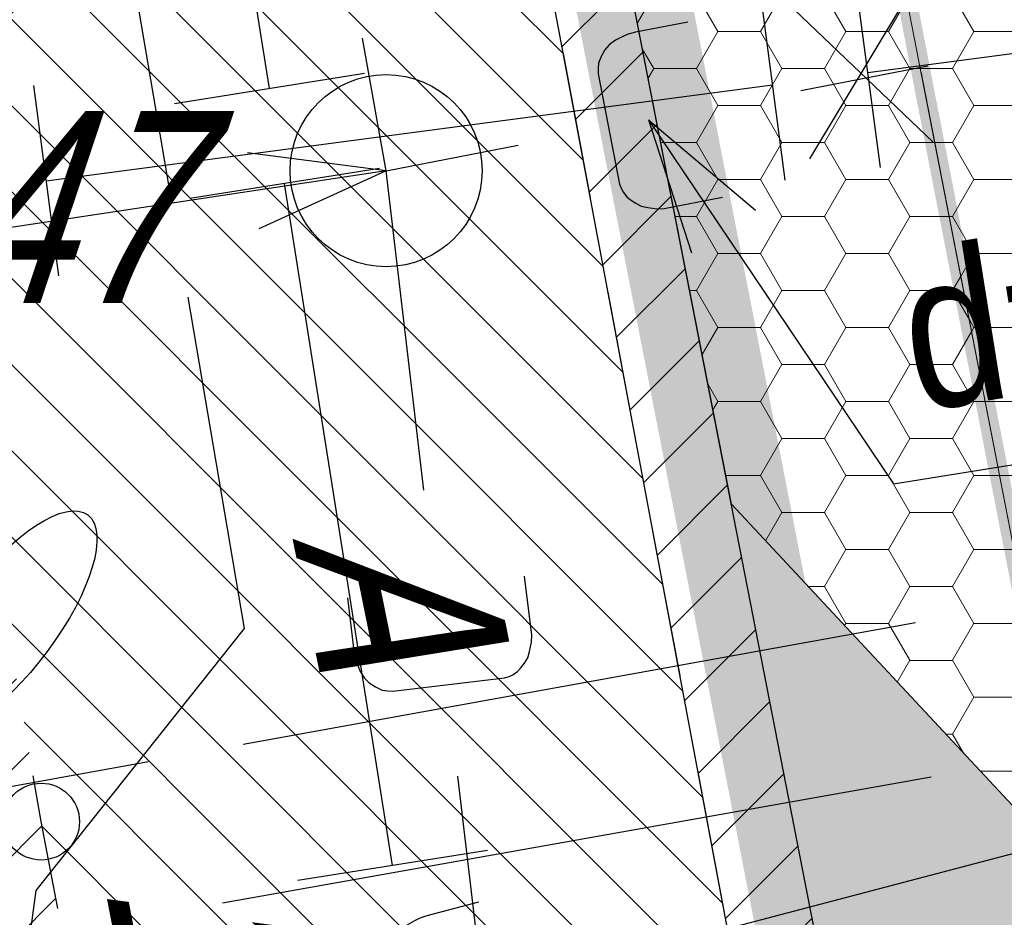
# Model space of a CAD drawing. Header units: millimetres. Extents: x 4385 to 11928, y 17253 to 36963.
# Tile 46 of 256: x 5882.63 to 5887.75, y 18481.12 to 18485.79. Entities that reach past the tile are written whole.
import ezdxf
from ezdxf import colors
from ezdxf.entities.mleader import LeaderData, LeaderLine
from ezdxf.enums import TextEntityAlignment as Align
from ezdxf.math import Vec2, Vec3

# ---------------------------------------------------------------- set-up
doc = ezdxf.new("R2010")
doc.units = ezdxf.units.MM
for name, pattern in [('CENTER', [50.8, 31.75, -6.35, 6.35, -6.35]), ('DASHED', [19.05, 12.7, -6.35]), ('ГП_Ботаническая_1 и 2 этап$0$ACAD_ISO04W100', [30, 24, -3, 0, -3])]:
    doc.linetypes.add(name, pattern=pattern)
for name, color, linetype, lineweight in [('Геоподоснова_34179-21 от 9.08.21$0$Водосток', 7, 'Continuous', 25), ('Геоподоснова_34179-21 от 9.08.21$0$Водосток проектный', 7, 'Continuous', 25), ('Геоподоснова_34179-21 от 9.08.21$0$Газопровод', 7, 'Continuous', 25), ('Геоподоснова_34179-21 от 9.08.21$0$Горизонтали', 7, 'Continuous', 25), ('Геоподоснова_34179-21 от 9.08.21$0$Граница улицы', 7, 'Continuous', 25), ('Геоподоснова_34179-21 от 9.08.21$0$Кабель Мосэнерго', 7, 'Continuous', 25), ('Геоподоснова_34179-21 от 9.08.21$0$Красные линии', 7, 'Continuous', 25), ('Геоподоснова_34179-21 от 9.08.21$0$Отдельно стоящее дерево', 7, 'Continuous', 25), ('ГП_Ботаническая_1 и 2 этап$0$ГП_здан_проект_оси', 50, 'ГП_Ботаническая_1 и 2 этап$0$ACAD_ISO04W100', 15), ('ГП_граница_3_этапа_500', 202, 'Continuous', 15), ('ГП_здан_проект_оси', 50, 'CENTER', 0), ('ГП_тротуары', 210, 'Continuous', 5)]:
    doc.layers.add(name, color=color, linetype=linetype, lineweight=lineweight)
for name, color, linetype, true_color in [('ГП_граница_ГПЗУ_500', 7, 'Continuous', 0x0000f5), ('ГП_дороги_сущ', 7, 'Continuous', 0xd0c5b3), ('ГП_здан_проект_гараж', 7, 'Continuous', 0xcc0000)]:
    doc.layers.add(name, color=color, linetype=linetype, true_color=true_color)
for name, color, linetype, lineweight, true_color, transparency in [('ГП_озел_штриховка_сущ', 7, 'Continuous', 0, 0x829556, 0.6), ('ГП_тротуары_штриховка_сущ', 7, 'Continuous', 0, 0xba8573, 0.6), ('Покр_георешетка_газон_8.2(з)', 7, 'Continuous', 0, 0x394c26, 0.5), ('Покр_озел_9(з)', 7, 'Continuous', 0, 0xc4cfab, 0.5)]:
    doc.layers.add(name, color=color, linetype=linetype, lineweight=lineweight, true_color=true_color, transparency=transparency)
doc.layers.add('ГП_текст этапы', color=7, linetype='Continuous', lineweight=5, true_color=0x000000)
doc.layers.add('Покр_георешетка_газон_8.2(п)', color=7, linetype='Continuous', lineweight=0, true_color=0x394c26)
doc.styles.add('GENERATED_STYLE_1', font='GOTHIC.TTF')
doc.styles.add('Геоподоснова_34179-21 от 9.08.21$0$Style-RUSSIAN_1251', font='RUSSIAN_1251.shx')
doc.styles.add('Геоподоснова_34179-21 от 9.08.21$0$Style-RUSSIAN_1251 I 0.32289', font='RUSSIAN_1251.shx', dxfattribs={"oblique": 18.5})
pattern_1 = [(0, (-5962.5526, -18500.8752), (0.333375, 0.1924741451), [0.22225, -0.4445]), (120, (-5962.5526, -18500.8752), (-0.3333749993, 0.1924741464), [0.22225, -0.4445]), (60, (-5962.5526, -18500.8752), (7e-10, 0.3849482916), [-0.4445, 0.22225])]

# ---------------------------------------------------------------- blocks, each defined once
blk = doc.blocks.new('Геоподоснова_34179-21 от 9.08.21$0$DEREVO_98')
at = {"layer": 'Геоподоснова_34179-21 от 9.08.21$0$Отдельно стоящее дерево', "color": 7, "linetype": 'Continuous', "lineweight": 25, "flags": 128}
blk.add_lwpolyline([(-0.0068, 0.2101), (-0.0075, 0.3931)], dxfattribs=at)
at = {"layer": 'Геоподоснова_34179-21 от 9.08.21$0$Отдельно стоящее дерево', "color": 7, "linetype": 'Continuous', "lineweight": 25}
blk.add_arc((0, 0), 0.21, 0, 360, dxfattribs=at)
blk.add_ellipse((-0.0255, 1.088), major_axis=(-0.0185, 0.695), ratio=0.369829, dxfattribs=at)
blk = doc.blocks.new('Геоподоснова_34179-21 от 9.08.21$0$msdElementTypeLineString_104')
at = {"layer": 'Геоподоснова_34179-21 от 9.08.21$0$Граница улицы', "color": 7, "linetype": 'Continuous', "lineweight": 25, "flags": 128}
blk.add_lwpolyline([(0.8841, 35.8156), (0.7963, 36.2684), (0.7554, 36.5068)], dxfattribs=at)
blk = doc.blocks.new('Геоподоснова_34179-21 от 9.08.21$0$PIKET_353')
at = {"layer": 'Геоподоснова_34179-21 от 9.08.21$0$Горизонтали', "color": 7, "linetype": 'Continuous', "lineweight": 25}
blk.add_arc((0, 0), 0.2, 0, 360, dxfattribs=at)
blk = doc.blocks.new('Геоподоснова_34179-21 от 9.08.21$0$msdElementTypeLineString_106')
at = {"layer": 'Геоподоснова_34179-21 от 9.08.21$0$Граница улицы', "color": 7, "linetype": 'Continuous', "lineweight": 25}
for p, q in [((3.5142, 5.5832), (3.6553, 4.8315)), ((3.7475, 4.3401), (3.8886, 3.5884)), ((3.9808, 3.0969), (4.1219, 2.3452)), ((4.2141, 1.8538), (4.3552, 1.1021))]:
    blk.add_line(p, q, dxfattribs=at)
blk = doc.blocks.new('Геоподоснова_34179-21 от 9.08.21$0$msdElementTypeLineString_171')
at = {"layer": 'Геоподоснова_34179-21 от 9.08.21$0$Газопровод', "color": 16, "linetype": 'Continuous', "lineweight": 25}
for p, q in [((1.1475, 43.2816), (0.1598, 43.1249)), ((1.2258, 42.7877), (0.2381, 42.6311)), ((1.2949, 39.1594), (0.7319, 42.7094)), ((1.7888, 39.2377), (0.8011, 39.0811))]:
    blk.add_line(p, q, dxfattribs=at)
at = {"layer": 'Геоподоснова_34179-21 от 9.08.21$0$Газопровод', "color": 16, "linetype": 'Continuous', "lineweight": 25, "flags": 128}
blk.add_lwpolyline([(0.6536, 43.2032), (0.5, 44.172), (3.0818, 44.5778)], dxfattribs=at)
blk = doc.blocks.new('Геоподоснова_34179-21 от 9.08.21$0$msdElementTypeMultiLine_20')
at = {"layer": 'Геоподоснова_34179-21 от 9.08.21$0$Газопровод', "color": 16, "linetype": 'Continuous', "lineweight": 25}
blk.add_blockref('Геоподоснова_34179-21 от 9.08.21$0$msdElementTypeLineString_171', (0, 0), dxfattribs=at)
blk = doc.blocks.new('Геоподоснова_34179-21 от 9.08.21$0$msdElementTypeLineString_179')
at = {"layer": 'Геоподоснова_34179-21 от 9.08.21$0$Газопровод', "color": 1, "linetype": 'Continuous', "lineweight": 25}
for p, q in [((7.283, 1.6928), (6.7687, 0.8352)), ((6.6884, 1.6124), (7.4128, 0.9221))]:
    blk.add_line(p, q, dxfattribs=at)
blk = doc.blocks.new('Геоподоснова_34179-21 от 9.08.21$0$msdElementTypeLineString_180')
at = {"layer": 'Геоподоснова_34179-21 от 9.08.21$0$Газопровод', "color": 16, "linetype": 'Continuous', "lineweight": 25}
for p, q in [((7.2307, 0.8831), (7.1, 1.8745)), ((6.735, 0.8177), (6.6043, 1.8091)), ((2.9524, 0.319), (2.8217, 1.3104)), ((2.887, 0.8147), (6.6696, 1.3134))]:
    blk.add_line(p, q, dxfattribs=at)
at = {"layer": 'Геоподоснова_34179-21 от 9.08.21$0$Газопровод', "color": 16, "linetype": 'Continuous', "lineweight": 25, "flags": 128}
blk.add_lwpolyline([(7.1653, 1.3788), (8.851, 1.601), (9.0568, 1.627)], dxfattribs=at)
blk = doc.blocks.new('Геоподоснова_34179-21 от 9.08.21$0$msdElementTypeMultiLine_27')
at = {"layer": 'Геоподоснова_34179-21 от 9.08.21$0$Газопровод', "color": 16, "linetype": 'Continuous', "lineweight": 25}
blk.add_blockref('Геоподоснова_34179-21 от 9.08.21$0$msdElementTypeLineString_180', (0, 0), dxfattribs=at)
at = {"layer": 'Геоподоснова_34179-21 от 9.08.21$0$Газопровод', "color": 1, "linetype": 'Continuous', "lineweight": 25}
blk.add_blockref('Геоподоснова_34179-21 от 9.08.21$0$msdElementTypeLineString_179', (0.093, 0.093), dxfattribs=at)
blk = doc.blocks.new('Геоподоснова_34179-21 от 9.08.21$0$msdElementTypeLineString_185')
at = {"layer": 'Геоподоснова_34179-21 от 9.08.21$0$Водосток', "color": 30, "linetype": 'Continuous', "lineweight": 25}
blk.add_line((5.5989, 1.4696), (9.747, 2.5583), dxfattribs=at)
blk = doc.blocks.new('Геоподоснова_34179-21 от 9.08.21$0$msdElementTypeMultiLine_30')
at = {"layer": 'Геоподоснова_34179-21 от 9.08.21$0$Водосток', "color": 30, "linetype": 'Continuous', "lineweight": 25, "flags": 128}
blk.add_lwpolyline([(5.455, 2.253), (5.1865, 2.1825), (5.1493, 2.1704), (5.1222, 2.1562), (5.0852, 2.1346), (5.0543, 2.1075), (5.0329, 2.0806), (5.0161, 2.0453), (5.0043, 2.009), (5.0046, 1.9806), (5.0072, 1.9528), (5.1557, 1.387), (5.1665, 1.3638), (5.1784, 1.3456), (5.1981, 1.3247), (5.2183, 1.311), (5.2463, 1.2946), (5.276, 1.2811), (5.3106, 1.2759), (5.359, 1.272), (5.3957, 1.2769), (5.6953, 1.3555)], dxfattribs=at)
at = {"layer": 'Геоподоснова_34179-21 от 9.08.21$0$Водосток', "color": 30, "linetype": 'Continuous', "lineweight": 25}
blk.add_blockref('Геоподоснова_34179-21 от 9.08.21$0$msdElementTypeLineString_185', (0.467, 0.467), dxfattribs=at)
blk = doc.blocks.new('Геоподоснова_34179-21 от 9.08.21$0$KOLOD_81')
at = {"layer": 'Геоподоснова_34179-21 от 9.08.21$0$Водосток проектный', "color": 7, "linetype": 'Continuous', "lineweight": 25}
blk.add_arc((0, 0), 0.5, 0, 360, dxfattribs=at)
blk = doc.blocks.new('Геоподоснова_34179-21 от 9.08.21$0$msdElementTypeLineString_879')
at = {"layer": 'Геоподоснова_34179-21 от 9.08.21$0$Водосток проектный', "color": 7, "linetype": 'Continuous', "lineweight": 25}
for p, q in [((2.8898, 41.0652), (2.7673, 41.7544)), ((3.087, 39.4027), (2.8898, 41.0652)), ((3.4609, 36.2508), (3.2637, 37.9132))]:
    blk.add_line(p, q, dxfattribs=at)
blk = doc.blocks.new('Геоподоснова_34179-21 от 9.08.21$0$msdElementTypeLineString_880')
at = {"layer": 'Геоподоснова_34179-21 от 9.08.21$0$Водосток проектный', "color": 7, "linetype": 'Continuous', "lineweight": 25, "flags": 128}
blk.add_lwpolyline([(3.1562, 39.3084), (3.1889, 39.0327), (3.1958, 38.9942), (3.2061, 38.9654), (3.2224, 38.9258), (3.2449, 38.8915), (3.2687, 38.8666), (3.3013, 38.845), (3.3356, 38.8283), (3.3637, 38.8247), (3.3916, 38.8234), (3.9725, 38.8923), (3.997, 38.8998), (4.0167, 38.9091), (4.0402, 38.9257), (4.0565, 38.9438), (4.0766, 38.9693), (4.0941, 38.9968), (4.104, 39.0303), (4.1145, 39.0778), (4.1148, 39.1148), (4.0783, 39.4224)], dxfattribs=at)
blk = doc.blocks.new('Геоподоснова_34179-21 от 9.08.21$0$msdElementTypeMultiLine_541')
at = {"layer": 'Геоподоснова_34179-21 от 9.08.21$0$Водосток проектный', "color": 7, "linetype": 'Continuous', "lineweight": 25}
for name, p in [('Геоподоснова_34179-21 от 9.08.21$0$msdElementTypeLineString_880', (0, 0)), ('Геоподоснова_34179-21 от 9.08.21$0$msdElementTypeLineString_879', (0.467, 0.467))]:
    blk.add_blockref(name, p, dxfattribs=at)
blk = doc.blocks.new('Геоподоснова_34179-21 от 9.08.21$0$msdElementTypeLineString_882')
at = {"layer": 'Геоподоснова_34179-21 от 9.08.21$0$Водосток проектный', "color": 7, "linetype": 'Continuous', "lineweight": 25}
for p, q in [((2.1609, 0.4176), (2.8209, 0.5451)), ((0.0008, 0.0002), (0.6881, 0.133))]:
    blk.add_line(p, q, dxfattribs=at)
blk = doc.blocks.new('Геоподоснова_34179-21 от 9.08.21$0$msdElementTypeMultiLine_543')
at = {"layer": 'Геоподоснова_34179-21 от 9.08.21$0$Водосток проектный', "color": 7, "linetype": 'Continuous', "lineweight": 25, "flags": 128}
blk.add_lwpolyline([(2.039, 1.2405), (1.7665, 1.1878), (1.7286, 1.1782), (1.7006, 1.1658), (1.6623, 1.1467), (1.6297, 1.1217), (1.6066, 1.0962), (1.5875, 1.0621), (1.5733, 1.0267), (1.5717, 0.9983), (1.5725, 0.9704), (1.6834, 0.3961), (1.6927, 0.3722), (1.7034, 0.3532), (1.7217, 0.331), (1.741, 0.3161), (1.7678, 0.2979), (1.7965, 0.2824), (1.8307, 0.275), (1.8788, 0.2679), (1.9157, 0.2704), (2.2198, 0.3292)], dxfattribs=at)
at = {"layer": 'Геоподоснова_34179-21 от 9.08.21$0$Водосток проектный', "color": 7, "linetype": 'Continuous', "lineweight": 25}
blk.add_blockref('Геоподоснова_34179-21 от 9.08.21$0$msdElementTypeLineString_882', (0.467, 0.467), dxfattribs=at)
blk = doc.blocks.new('Геоподоснова_34179-21 от 9.08.21$0$DIMTXT_261')
at = {"layer": 'Геоподоснова_34179-21 от 9.08.21$0$Водосток проектный', "color": 7, "linetype": 'Continuous', "lineweight": 25}
for q in [(-0.722, 0.0932), (-0.6623, -0.3023)]:
    blk.add_line((0, 0), q, dxfattribs=at)
at = {"layer": 'Геоподоснова_34179-21 от 9.08.21$0$Водосток проектный', "color": 7, "linetype": 'Continuous', "lineweight": 25, "flags": 128}
blk.add_lwpolyline([(0, 0), (-12.0095, -1.8134), (-18.9608, -3.1793)], dxfattribs=at)
blk = doc.blocks.new('Геоподоснова_34179-21 от 9.08.21$0$DIMTXT_273')
at = {"layer": 'Геоподоснова_34179-21 от 9.08.21$0$Водосток проектный', "color": 7, "linetype": 'Continuous', "lineweight": 25}
for q in [(0.2253, -0.6923), (0.557, -0.4688)]:
    blk.add_line((0, 0), q, dxfattribs=at)
at = {"layer": 'Геоподоснова_34179-21 от 9.08.21$0$Водосток проектный', "color": 7, "linetype": 'Continuous', "lineweight": 25, "flags": 128}
blk.add_lwpolyline([(0, 0), (1.2759, -1.8936), (7.8605, -0.8363)], dxfattribs=at)
at = {"layer": 'Геоподоснова_34179-21 от 9.08.21$0$Водосток проектный', "color": 7, "linetype": 'Continuous', "lineweight": 25, "style": 'Геоподоснова_34179-21 от 9.08.21$0$Style-RUSSIAN_1251', "width": 0.875}
blk.add_text('d=200пп. пр.', height=0.8, rotation=9.1218, dxfattribs=at).set_placement((1.2664, -0.7304), align=Align.TOP_LEFT)
blk = doc.blocks.new('Геоподоснова_34179-21 от 9.08.21$0$msdElementTypeLineString_923')
at = {"layer": 'Геоподоснова_34179-21 от 9.08.21$0$Красные линии', "linetype": 'Continuous', "lineweight": 25}
blk.add_hatch(color=1, dxfattribs=at).paths.add_polyline_path([(40.7648, 55.0683), (40.1903, 58.0128), (40.4357, 58.0607), (41.0102, 55.1162)])
blk = doc.blocks.new('Геоподоснова_34179-21 от 9.08.21$0$msdElementTypeLineString_927')
at = {"layer": 'Геоподоснова_34179-21 от 9.08.21$0$Красные линии', "linetype": 'Continuous', "lineweight": 25}
for points in [[(40.0259, 38.3688), (39.8344, 39.3503), (40.0798, 39.3982), (40.2713, 38.4167)], [(40.2174, 37.3873), (40.0259, 38.3688), (40.2713, 38.4167), (40.4628, 37.4352)], [(40.4089, 36.4058), (40.2174, 37.3873), (40.4628, 37.4352), (40.6543, 36.4537)], [(40.6004, 35.4243), (40.4089, 36.4058), (40.6543, 36.4537), (40.8458, 35.4722)], [(40.7919, 34.4428), (40.6004, 35.4243), (40.8458, 35.4722), (41.0373, 34.4907)], [(40.9834, 33.4613), (40.7919, 34.4428), (41.0373, 34.4907), (41.2288, 33.5092)]]:
    blk.add_hatch(color=1, dxfattribs=at).paths.add_polyline_path(points)
blk = doc.blocks.new('Геоподоснова_34179-21 от 9.08.21')
at = {"layer": 'Геоподоснова_34179-21 от 9.08.21$0$Кабель Мосэнерго', "color": 10, "linetype": 'Continuous', "lineweight": 25}
for p, q in [((5883.4194, 18484.8379), (5883.211, 18486.059)), ((5883.798, 18482.62), (5883.5036, 18484.3451)), ((5887.2913, 18482.6501), (5883.7898, 18482.0158)), ((5882.713, 18481.257), (5883.798, 18482.62)), ((5887.3725, 18481.8464), (5883.6822, 18481.1901)), ((5882.628, 18480.647), (5882.713, 18481.257))]:
    blk.add_line(p, q, dxfattribs=at)
at = {"layer": 'Геоподоснова_34179-21 от 9.08.21$0$Кабель Мосэнерго', "color": 10, "linetype": 'Continuous', "lineweight": 25, "flags": 128}
blk.add_lwpolyline([(5883.2978, 18481.9266), (5882.069, 18481.704), (5881.521, 18481.841), (5881.1724, 18483.5507)], dxfattribs=at)
at = {"layer": 'Геоподоснова_34179-21 от 9.08.21$0$Водосток', "color": 30, "linetype": 'Continuous', "lineweight": 25}
blk.add_blockref('Геоподоснова_34179-21 от 9.08.21$0$msdElementTypeMultiLine_30', (5879.561, 18478.943), dxfattribs=at)
at = {"layer": 'Геоподоснова_34179-21 от 9.08.21$0$Водосток проектный', "color": 7, "linetype": 'Continuous', "lineweight": 25}
for name, p in [('Геоподоснова_34179-21 от 9.08.21$0$msdElementTypeMultiLine_541', (5881.178, 18443.471)), ('Геоподоснова_34179-21 от 9.08.21$0$msdElementTypeMultiLine_543', (5884.067, 18484.536)), ('Геоподоснова_34179-21 от 9.08.21$0$KOLOD_81', (5884.5348, 18485.0032)), ('Геоподоснова_34179-21 от 9.08.21$0$DIMTXT_273', (5885.9004, 18485.267)), ('Геоподоснова_34179-21 от 9.08.21$0$DIMTXT_261', (5884.5348, 18485.0032))]:
    blk.add_blockref(name, p, dxfattribs=at)
at = {"layer": 'Геоподоснова_34179-21 от 9.08.21$0$Газопровод', "color": 1, "linetype": 'Continuous', "lineweight": 25}
for name, p in [('Геоподоснова_34179-21 от 9.08.21$0$msdElementTypeMultiLine_20', (5883.274, 18442.227)), ('Геоподоснова_34179-21 от 9.08.21$0$msdElementTypeMultiLine_27', (5879.878, 18484.136))]:
    blk.add_blockref(name, p, dxfattribs=at)
at = {"layer": 'Геоподоснова_34179-21 от 9.08.21$0$Горизонтали', "color": 7, "linetype": 'Continuous', "lineweight": 25}
blk.add_blockref('Геоподоснова_34179-21 от 9.08.21$0$PIKET_353', (5882.7383, 18481.6154), dxfattribs=at)
at = {"layer": 'Геоподоснова_34179-21 от 9.08.21$0$Граница улицы', "color": 7, "linetype": 'Continuous', "lineweight": 25}
for name, p in [('Геоподоснова_34179-21 от 9.08.21$0$msdElementTypeLineString_106', (5881.942, 18480.03)), ('Геоподоснова_34179-21 от 9.08.21$0$msdElementTypeLineString_104', (5881.942, 18445.347))]:
    blk.add_blockref(name, p, dxfattribs=at)
at = {"layer": 'Геоподоснова_34179-21 от 9.08.21$0$Красные линии', "color": 1, "linetype": 'Continuous', "lineweight": 25}
for name, p in [('Геоподоснова_34179-21 от 9.08.21$0$msdElementTypeLineString_927', (5845.715, 18447.295)), ('Геоподоснова_34179-21 от 9.08.21$0$msdElementTypeLineString_923', (5845.715, 18426.809))]:
    blk.add_blockref(name, p, dxfattribs=at)
at = {"layer": 'Геоподоснова_34179-21 от 9.08.21$0$Отдельно стоящее дерево', "color": 7, "linetype": 'Continuous', "lineweight": 25, "rotation": 321.6603277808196}
blk.add_blockref('Геоподоснова_34179-21 от 9.08.21$0$DEREVO_98', (5881.91, 18481.786), dxfattribs=at)
at = {"layer": 'Геоподоснова_34179-21 от 9.08.21$0$Горизонтали', "color": 7, "linetype": 'Continuous', "lineweight": 25, "style": 'Геоподоснова_34179-21 от 9.08.21$0$Style-RUSSIAN_1251 I 0.32289', "oblique": 18.5, "width": 0.799996}
blk.add_text('162.47', height=1, dxfattribs=at).set_placement((5880.1913, 18484.3138))
blk.add_text('162.34', height=1, rotation=280.936, dxfattribs=at).set_placement((5883.066, 18481.2924))
at = {"layer": 'Геоподоснова_34179-21 от 9.08.21$0$Граница улицы', "color": 7, "linetype": 'Continuous', "lineweight": 25, "style": 'Геоподоснова_34179-21 от 9.08.21$0$Style-RUSSIAN_1251 I 0.32289', "oblique": 18.5, "width": 0.799996}
blk.add_text('А', height=1, rotation=281.4543, dxfattribs=at).set_placement((5884.047, 18483.09))
blk = doc.blocks.new('ГП_Ботаническая_1 и 2 этап')
at = {"layer": 'ГП_Ботаническая_1 и 2 этап$0$ГП_здан_проект_оси'}
blk.add_line((5850.5092, 18674.8041), (5898.1459, 18429.8487), dxfattribs=at)
blk = doc.blocks.new('Покр')
at = {"layer": 'Покр_георешетка_газон_8.2(з)'}
h = blk.add_hatch(dxfattribs=at)
h.set_pattern_fill('HONEY', color=256, scale=0.07)
h.set_pattern_definition(pattern_1)
h.paths.add_polyline_path([(-74.4116, -19.5468), (-76.22, -17.608), (-77.9929, -8.523), (-76.1823, -10.4643)])
at = {"layer": 'Покр_георешетка_газон_8.2(п)'}
h = blk.add_hatch(dxfattribs=at)
h.set_pattern_fill('HONEY', color=256, scale=0.07)
h.set_pattern_definition(pattern_1)
h.paths.add_polyline_path([(-76.1823, -10.4643), (-74.4116, -19.5468), (-67.7092, -26.7331), (-69.4989, -17.63)])
at = {"layer": 'Покр_озел_9(з)'}
h = blk.add_hatch(color=256, dxfattribs=at)
h.dxf.hatch_style = 1
h.paths.add_polyline_path([(-50.8026, -47.9389), (-60.1248, -49.7578), (-59.7588, -51.6195), (-49.4413, -49.6072), (-49.3372, -49.5101)])
h.paths.add_polyline_path([(-63.0689, -50.3344), (-68.2303, -51.3343), (-74.4116, -19.5468), (-76.22, -17.608), (-69.2174, -53.4601), (-62.7035, -52.1926)])

msp = doc.modelspace()

# ---------------------------------------------------------------- linework, layer by layer
at = {"layer": 'ГП_тротуары'}
for q in [(5884.7823, 18491.2119), (5894.8434, 18474.1421)]:
    msp.add_line((5886.3326, 18483.2672), q, dxfattribs=at)

# ---------------------------------------------------------------- block references
msp.add_blockref('Покр', (5962.5526, 18500.8752))

# ---------------------------------------------------------------- next in the draw order: block references
msp.add_blockref('ГП_Ботаническая_1 и 2 этап', (0, 0))

# ---------------------------------------------------------------- next in the draw order: hatches: boundary and pattern name
at = {"layer": 'ГП_озел_штриховка_сущ'}
h = msp.add_hatch(dxfattribs=at)
h.set_pattern_fill('ANSI31', color=256, scale=0.1)
h.paths.add_polyline_path([(5902.5841, 18448.0458), (5903.8056, 18441.8214), (5922.6065, 18445.5107), (5934.6951, 18448.0265), (5951.702, 18451.333), (5954.1827, 18451.8153), (5952.9348, 18458.0908)])
edge = h.paths.add_edge_path()
edge.add_line((5900.2096, 18448.7517), (5901.643, 18441.364))
edge.add_line((5901.643, 18441.364), (5896.2222, 18440.1367))
edge.add_arc((5895.7806, 18442.0873), 2, 190.8754, 282.7575, ccw=False)
edge.add_line((5893.8165, 18441.7099), (5886.891, 18477.757))
edge.add_line((5886.891, 18477.757), (5887.39, 18477.8487))
edge.add_line((5887.39, 18477.8487), (5893.33, 18447.41))
edge.add_line((5893.33, 18447.41), (5900.2096, 18448.7517))
edge = h.paths.add_edge_path()
edge.add_line((5882.8443, 18445.3476), (5889.4819, 18446.8514))
edge.add_line((5889.4819, 18446.8514), (5885.7032, 18466.3115))
edge.add_line((5885.7032, 18466.3115), (5882.7383, 18481.6154))
edge.add_line((5882.7383, 18481.6154), (5881.9423, 18486.2502))
edge.add_arc((5883.2604, 18479.3486), 7.0264, 100.81231, 190.67739)
edge.add_line((5876.3556, 18478.0467), (5880.6945, 18455.5913))
edge.add_line((5880.6945, 18455.5913), (5882.8443, 18445.3476))
h.paths.add_polyline_path([(6035.0237, 18508.0269), (6039.2132, 18503.5739), (6057.801, 18521.457), (6053.7946, 18525.6736)])
h.paths.add_polyline_path([(6033.0608, 18497.6547), (6028.8217, 18502.1963), (6016.6116, 18490.7174), (6020.9013, 18485.9562)])
h = msp.add_hatch(dxfattribs=at)
h.set_pattern_fill('ANSI31', color=256, scale=0.1)
h.paths.add_polyline_path([(5886.504, 18480.03), (5886.9475, 18480.1165), (5885.6015, 18487.0136), (5885.2069, 18486.9395)])
at = {"layer": 'ГП_тротуары_штриховка_сущ'}
h = msp.add_hatch(dxfattribs=at)
h.set_pattern_fill('ANSI31', color=256, scale=0.1, angle=90)
edge = h.paths.add_edge_path()
edge.add_line((5886.891, 18477.757), (5887.39, 18477.8487))
edge.add_line((5887.39, 18477.8487), (5886.9475, 18480.1165))
edge.add_line((5886.9475, 18480.1165), (5886.504, 18480.03))
edge.add_line((5886.504, 18480.03), (5885.2161, 18486.8906))
edge.add_line((5885.2161, 18486.8906), (5882.6187, 18486.4101))
edge.add_line((5882.6187, 18486.4101), (5881.9432, 18486.2446))
edge.add_line((5881.9432, 18486.2446), (5882.7383, 18481.6154))
edge.add_line((5882.7383, 18481.6154), (5885.7032, 18466.3115))
edge.add_line((5885.7032, 18466.3115), (5889.4819, 18446.8514))
edge.add_line((5889.4819, 18446.8514), (5882.8443, 18445.3476))
edge.add_line((5882.8443, 18445.3476), (5882.9529, 18444.8002))
edge.add_arc((5892.7617, 18446.7466), 10, 191.22368, 248.71592)
edge.add_arc((5892.7617, 18446.7466), 10, 248.71592, 258.56413)
edge.add_arc((5892.7719, 18446.9399), 10.1915, 258.7229, 283.84892)
edge.add_line((5895.2114, 18437.0446), (5904.9284, 18439.1294))
edge.add_arc((6024.7411, 17851.6914), 599.5319, 100.6706053, 101.5278222, ccw=False)
edge.add_line((5913.7303, 18440.8562), (5913.8066, 18440.8712))
edge.add_line((5913.8066, 18440.8712), (5923.7672, 18442.8826))
edge.add_line((5923.7672, 18442.8826), (5930.571, 18444.1801))
edge.add_line((5930.571, 18444.1801), (5947.6582, 18447.5527))
edge.add_line((5947.6582, 18447.5527), (5953.962, 18448.809))
edge.add_arc((5951.6261, 18456.7008), 8.2302, 286.48822, 295.94811)
edge.add_arc((5952.4823, 18455.2746), 6.5748, 294.67692, 308.80871)
edge.add_arc((5953.728, 18453.9668), 4.7774, 306.9967, 311.3936)
edge.add_arc((5956.2052, 18451.3949), 1.2202, 303.9637, 321.1614)
edge.add_arc((5955.7164, 18451.6481), 1.7632, 324.7172, 340.5192)
edge.add_arc((5956.2052, 18451.3949), 1.2202, 344.075, 360.1682)
edge.add_arc((5945.9344, 18451.3648), 11.4911, 0.16819, 12.09667)
edge.add_line((5957.1704, 18453.7729), (5956.453, 18457.12))
edge.add_line((5956.453, 18457.12), (5976.513, 18463.101))
edge.add_line((5976.513, 18463.101), (5978.9335, 18464.1052))
edge.add_line((5978.9335, 18464.1052), (5900.2096, 18448.7517))
edge.add_line((5900.2096, 18448.7517), (5901.643, 18441.364))
edge.add_line((5901.643, 18441.364), (5896.2222, 18440.1367))
edge.add_arc((5895.7806, 18442.0873), 2, 190.8754, 282.7575, ccw=False)
edge.add_line((5893.8165, 18441.7099), (5886.891, 18477.757))
h.paths.add_polyline_path([(5922.6065, 18445.5107), (5903.8056, 18441.8214), (5902.5841, 18448.0458), (5952.9348, 18458.0908), (5954.1827, 18451.8153), (5951.702, 18451.333), (5934.6951, 18448.0265)], flags=16)
edge = h.paths.add_edge_path()
edge.add_line((6028.4873, 18489.5799), (6025.8995, 18490.739))
edge.add_line((6025.8995, 18490.739), (6025.883, 18490.749))
edge.add_line((6025.883, 18490.749), (6020.9013, 18485.9562))
edge.add_line((6020.9013, 18485.9562), (6016.6116, 18490.7174))
edge.add_line((6016.6116, 18490.7174), (6020.557, 18494.4265))
edge.add_line((6020.557, 18494.4265), (6028.8265, 18502.2007))
edge.add_line((6028.8265, 18502.2007), (6028.1079, 18502.9717))
edge.add_line((6028.1079, 18502.9717), (6028.1, 18502.9801))
edge.add_line((6028.1, 18502.9801), (5997.6703, 18474.4271))
edge.add_line((5997.6703, 18474.4271), (5998.1583, 18473.9056))
edge.add_line((5998.1583, 18473.9056), (6001.253, 18475.867))
edge.add_line((6001.253, 18475.867), (6015.7142, 18487.6931))
edge.add_line((6015.7142, 18487.6931), (6020.3566, 18483.9576))
edge.add_arc((6021.3712, 18485.5), 1.8462, 236.6642, 311.6895)
edge.add_arc((6005.6131, 18505.3265), 27.1695, 308.69579, 315.15269)
edge.add_line((6024.876, 18486.166), (6028.4873, 18489.5799))

# ---------------------------------------------------------------- next in the draw order: linework, layer by layer
at = {"layer": 'ГП_граница_3_этапа_500', "const_width": 0.3}
msp.add_lwpolyline([(6059.56, 18532.5), (6027.3143, 18567.0681), (6002.7793, 18544.1688), (6003.5846, 18543.3047), (6005.1044, 18541.6701), (5997.569, 18534.6426), (5957.8092, 18577.5336), (5913.6125, 18536.3219), (5912.637, 18537.368), (5881.4501, 18508.2874), (5893.33, 18447.41), (5988.7, 18466.01), (5992.4735, 18469.5508), (5994.4653, 18471.4197), (5997.6705, 18474.4273), (6011.2722, 18487.1901), (6028.0945, 18502.975)], close=True, dxfattribs=at)
at = {"layer": 'ГП_граница_ГПЗУ_500', "const_width": 0.6}
msp.add_lwpolyline([(5908.35, 18693.62), (6021.68, 18572.86), (6059.56, 18532.5), (5988.7, 18466.01), (5893.33, 18447.41), (5866.96, 18582.54), (5865.98, 18582.35), (5863.92, 18593.17), (5864.85, 18593.36), (5851.03, 18664.19), (5868.97, 18667.79), (5895.42, 18681.33), (5908.35, 18693.62)], dxfattribs=at)
at = {"layer": 'ГП_дороги_сущ'}
msp.add_lwpolyline([(5886.504, 18480.03), (5886.9475, 18480.1165), (5885.6015, 18487.0136), (5885.2069, 18486.9395)], close=True, dxfattribs=at)
at = {"layer": 'ГП_здан_проект_гараж', "linetype": 'DASHED', "ltscale": 0.09, "const_width": 0.1}
msp.add_lwpolyline([(5882.6908, 18509.3211), (5912.5151, 18537.1375), (5913.4564, 18536.1283), (5957.7362, 18577.4272), (5997.6437, 18534.6392), (6005.421, 18541.8929), (6003.1668, 18544.3098), (6020.6082, 18560.577), (6051.6079, 18527.3397), (6022.3781, 18500.0777), (6020.5024, 18502.0887), (5982.5544, 18466.6954), (5894.3173, 18449.5359)], close=True, dxfattribs=at)
at = {"layer": 'ГП_здан_проект_оси', "ltscale": 0.1}
msp.add_line((5881.5017, 18515.4361), (5895.0406, 18445.8167), dxfattribs=at)

# ---------------------------------------------------------------- next in the draw order: block references
msp.add_blockref('Геоподоснова_34179-21 от 9.08.21', (0, 0))

# ---------------------------------------------------------------- next in the draw order: leaders
at = {"layer": 'ГП_текст этапы'}
ml = msp.add_multileader_mtext('Standard', dxfattribs=at)
ml.set_content('{\\C28;\\c855309;3 этап строительства}', color=256, style='GENERATED_STYLE_1')
ml.set_leader_properties()
ml.build(insert=Vec2(0, 0))
ml.multileader.update_dxf_attribs({"text_right_attachment_type": 6, "dogleg_length": 0.36, "arrow_head_size": 1})
ctx = ml.context
ctx.base_point, ctx.char_height, ctx.arrow_head_size, ctx.plane_origin, ctx.plane_x_axis, ctx.plane_y_axis = Vec3(5863.2892, 18469.123), 1.5, 1, Vec3(5889.3062, 18492.1111), Vec3(0.731354, 0.681998), Vec3(-0.681998, 0.731354)
ctx.right_attachment, ctx.text_align_type = 6, 2
notes = []
notes.append((ctx, [(1, (1, 1, 0), (5879.4236, 18482.8656), (-0.731354, -0.681998), 2.36, [(0, [(5889.3062, 18492.1111)], 0, [])])]))
ctx.mtext.insert, ctx.mtext.text_direction, ctx.mtext.rotation, ctx.mtext.width, ctx.mtext.alignment, ctx.mtext.flow_direction = Vec3(5874.9351, 18481.2859), Vec3(0.731354, 0.681998), 0.750492, 14.810715, 3, 5
ctx.mtext.has_bg_fill, ctx.mtext.bg_color, ctx.mtext.bg_scale_factor, ctx.mtext.bg_transparency, ctx.mtext.use_window_bg_color = 1, -1073741824, 1, 0, 1
for ctx, leaders in notes:
    for number, flags, end, landing, length, lines in leaders:
        leader = LeaderData()
        leader.index, (leader.has_last_leader_line, leader.has_dogleg_vector, leader.attachment_direction) = number, flags
        leader.last_leader_point, leader.dogleg_vector, leader.dogleg_length = Vec3(end), Vec3(landing), length
        for number, points, colour, breaks in lines:
            line = LeaderLine()
            line.index, line.vertices, line.color, line.breaks = number, Vec3.list(points), colors.encode_raw_color(colour), breaks
            leader.lines.append(line)
        ctx.leaders.append(leader)

doc.saveas('drawing.dxf')
